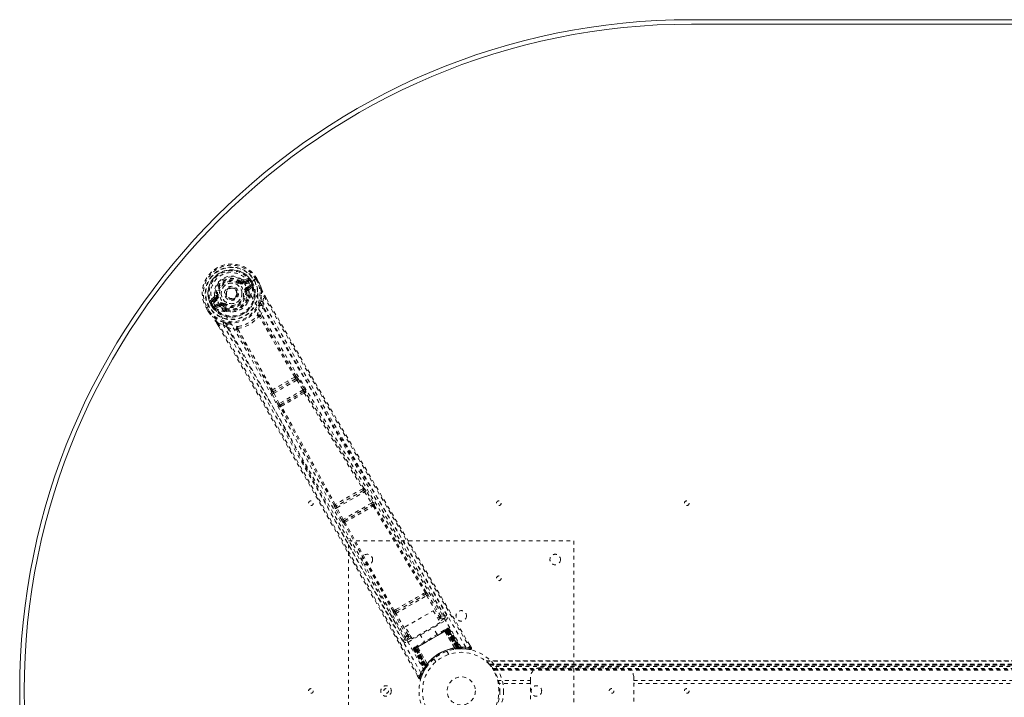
# Model space of a CAD drawing. Header units: inches. Extents: x 13.9 to 73.4, y 20.6 to 56.4.
# Tile 2 of 4: x 13.9 to 40.1, y 38.3 to 56.4. Entities that reach past the tile are written whole.
import ezdxf

# ---------------------------------------------------------------- set-up
doc = ezdxf.new("R2010")
doc.units = ezdxf.units.IN
doc.header["$MEASUREMENT"] = 0
doc.linetypes.add('SLD-Dashed', pattern=[0.075, 0.05, -0.025])
doc.linetypes.add('SLD-Solid', pattern=[0])

msp = doc.modelspace()

# ---------------------------------------------------------------- linework, layer by layer
at = {"color": 7, "linetype": 'SLD-Solid', "lineweight": 15}
for p, q in [((31.761, 56.364), (55.511, 56.364)), ((31.761, 56.246), (55.511, 56.246)), ((55.511, 56.246), (31.761, 56.246))]:
    msp.add_line(p, q, dxfattribs=at)
at = {"color": 7, "linetype": 'SLD-Dashed', "lineweight": 0}
for p, q in [((19.751, 49.375), (19.766, 49.394)), ((19.766, 49.394), (19.773, 49.389)), ((19.839, 49.387), (19.95, 49.427)), ((19.839, 49.387), (19.85, 49.369)), ((19.959, 49.473), (19.844, 49.434)), ((19.95, 49.427), (19.85, 49.369)), ((19.965, 49.401), (19.865, 49.343)), ((19.926, 49.237), (20.038, 49.302)), ((19.941, 49.211), (20.053, 49.276)), ((20.053, 49.276), (19.953, 49.19)), ((20.121, 49.428), (19.991, 49.353)), ((19.991, 49.353), (19.991, 49.353)), ((20.035, 49.377), (20.04, 49.38)), ((20.073, 49.31), (20.035, 49.377)), ((20.075, 49.319), (20.04, 49.38)), ((20.065, 49.395), (20.101, 49.332)), ((20.065, 49.395), (20.065, 49.395)), ((20.08, 49.299), (20.073, 49.31)), ((20.075, 49.319), (20.101, 49.332)), ((20.075, 49.318), (20.08, 49.299)), ((20.086, 49.269), (20.082, 49.255)), ((20.086, 49.269), (20.087, 49.274)), ((20.101, 49.332), (20.101, 49.332)), ((20.126, 49.431), (20.121, 49.428)), ((20.146, 49.443), (20.126, 49.431)), ((20.192, 49.47), (20.146, 49.443)), ((20.228, 49.355), (20.17, 49.456)), ((20.195, 49.472), (20.192, 49.47)), ((20.252, 49.37), (20.194, 49.472)), ((20.195, 49.472), (20.253, 49.37)), ((20.255, 49.366), (20.253, 49.37)), ((19.068, 49.018), (19.127, 49.025)), ((19.127, 49.025), (19.151, 49.028)), ((19.127, 49.016), (19.127, 49.025)), ((19.655, 49.161), (19.659, 49.154)), ((19.659, 49.154), (19.666, 49.14)), ((19.926, 49.127), (19.897, 49.123)), ((19.926, 49.14), (19.926, 49.127)), ((19.953, 49.19), (19.941, 49.211)), ((19.975, 48.989), (19.964, 49.009)), ((19.998, 48.997), (19.987, 49.016)), ((19.993, 49.179), (20.082, 49.255)), ((20.082, 49.255), (20.082, 49.255)), ((20.082, 49.255), (20.082, 49.255)), ((20.357, 48.854), (20.383, 49.002)), ((20.451, 48.94), (20.407, 49.017)), ((20.408, 49.018), (20.452, 48.941)), ((19.05, 48.81), (18.92, 48.734)), ((19.053, 48.978), (18.962, 48.898)), ((19.013, 48.704), (18.977, 48.766)), ((19.007, 48.784), (19.002, 48.781)), ((19.002, 48.781), (19.038, 48.72)), ((19.006, 48.882), (19.097, 48.958)), ((19.107, 48.94), (19.006, 48.882)), ((19.046, 48.717), (19.007, 48.784)), ((19.122, 48.914), (19.021, 48.856)), ((19.071, 48.744), (19.183, 48.808)), ((19.086, 48.718), (19.198, 48.782)), ((19.21, 48.761), (19.086, 48.718)), ((19.097, 48.958), (19.107, 48.94)), ((19.21, 48.761), (19.198, 48.782)), ((19.279, 48.753), (19.267, 48.759)), ((19.296, 48.776), (19.279, 48.753)), ((20.006, 48.969), (20.005, 48.948)), ((20.357, 48.854), (20.362, 48.727)), ((18.848, 48.694), (18.845, 48.692)), ((18.845, 48.692), (18.904, 48.591)), ((18.846, 48.693), (18.905, 48.592)), ((18.895, 48.72), (18.848, 48.694)), ((18.871, 48.706), (18.929, 48.606)), ((18.915, 48.732), (18.895, 48.72)), ((18.904, 48.591), (18.906, 48.587)), ((18.92, 48.734), (18.915, 48.732)), ((19.013, 48.704), (19.038, 48.72)), ((19.013, 48.704), (19.013, 48.704)), ((19.038, 48.72), (19.053, 48.706)), ((19.053, 48.706), (19.046, 48.717)), ((19.07, 48.688), (19.075, 48.686)), ((19.089, 48.681), (19.075, 48.686)), ((19.089, 48.681), (19.2, 48.721)), ((19.355, 48.625), (19.343, 48.644)), ((19.361, 48.661), (19.373, 48.641)), ((19.394, 48.595), (19.375, 48.605)), ((19.132, 48.281), (19.183, 48.193)), ((19.133, 48.281), (19.184, 48.193)), ((19.158, 48.295), (19.299, 48.243)), ((19.407, 48.175), (19.299, 48.243)), ((21.225, 46.8), (20.644, 46.464)), ((20.65, 46.416), (21.264, 46.77)), ((21.224, 46.8), (21.225, 46.8)), ((21.24, 46.863), (21.239, 46.862)), ((21.264, 46.77), (21.429, 46.509)), ((21.301, 46.794), (21.282, 46.822)), ((21.466, 46.532), (21.301, 46.794)), ((20.583, 46.483), (20.582, 46.482)), ((20.611, 46.395), (20.596, 46.426)), ((20.755, 46.122), (20.611, 46.395)), ((20.644, 46.464), (20.644, 46.465)), ((20.794, 46.143), (20.65, 46.416)), ((21.429, 46.509), (20.794, 46.143)), ((20.826, 46.109), (21.442, 46.465)), ((21.442, 46.465), (21.433, 46.455)), ((21.493, 46.44), (21.502, 46.45)), ((20.822, 46.052), (20.809, 46.049)), ((20.839, 46.112), (20.826, 46.109)), ((23.03, 43.825), (22.318, 43.414)), ((22.328, 43.369), (23.064, 43.793)), ((23.029, 43.825), (23.03, 43.825)), ((23.045, 43.888), (23.045, 43.888)), ((23.064, 43.793), (23.249, 43.493)), ((23.287, 43.517), (23.102, 43.817)), ((22.256, 43.433), (22.256, 43.432)), ((22.456, 43.037), (22.289, 43.348)), ((22.318, 43.414), (22.318, 43.415)), ((22.495, 43.058), (22.328, 43.369)), ((23.249, 43.493), (22.495, 43.058)), ((22.524, 43.023), (23.266, 43.451)), ((23.266, 43.451), (23.262, 43.446)), ((23.322, 43.43), (23.326, 43.435)), ((22.53, 43.023), (22.524, 43.023)), ((22.507, 42.963), (22.514, 42.963)), ((22.636, 34.489), (22.636, 42.489)), ((22.636, 42.489), (28.636, 42.489)), ((28.636, 42.489), (28.636, 34.489)), ((25.198, 40.48), (24.784, 41.182)), ((23.898, 40.554), (24.717, 41.026)), ((23.925, 40.62), (24.646, 41.036)), ((24.674, 41.105), (24.631, 41.082)), ((24.646, 41.036), (24.687, 41.06)), ((24.717, 41.026), (25.053, 40.458)), ((25.091, 40.481), (24.755, 41.049)), ((23.893, 40.656), (23.851, 40.631)), ((23.884, 40.596), (23.925, 40.62)), ((24.146, 40.196), (24.891, 40.627)), ((24.891, 40.627), (25.074, 40.31)), ((23.73, 40.573), (24.131, 39.864)), ((24.183, 39.957), (23.859, 40.532)), ((24.222, 39.979), (23.898, 40.554)), ((24.224, 39.792), (25.214, 40.363)), ((25.005, 40.43), (25.053, 40.458)), ((25.027, 40.391), (25.075, 40.419)), ((25.184, 40.416), (25.056, 40.342)), ((25.199, 40.479), (25.198, 40.481)), ((25.203, 40.471), (25.199, 40.479)), ((25.206, 40.461), (25.2, 40.478)), ((24.329, 39.879), (24.146, 40.196)), ((25.074, 40.31), (24.329, 39.879)), ((24.402, 39.62), (25.273, 40.123)), ((25.262, 40.116), (24.413, 39.627)), ((24.429, 39.636), (25.246, 40.108)), ((24.992, 39.994), (24.876, 40.195)), ((25.243, 40.139), (25.185, 40.106)), ((25.224, 40.095), (25.226, 40.096)), ((25.516, 39.627), (25.224, 40.095)), ((25.283, 40.129), (25.226, 40.096)), ((25.226, 40.096), (25.518, 39.627)), ((25.249, 40.109), (25.246, 40.108)), ((25.246, 40.108), (25.517, 39.64)), ((25.251, 40.143), (25.247, 40.141)), ((25.521, 39.64), (25.249, 40.109)), ((25.251, 40.143), (25.259, 40.148)), ((25.262, 40.15), (25.258, 40.148)), ((25.536, 39.641), (25.262, 40.116)), ((25.265, 40.119), (25.541, 39.642)), ((25.269, 40.154), (25.269, 40.154)), ((25.274, 40.156), (25.27, 40.154)), ((25.273, 40.123), (25.55, 39.642)), ((25.556, 39.643), (25.277, 40.125)), ((25.596, 39.628), (25.28, 40.131)), ((25.283, 40.129), (25.595, 39.631)), ((25.311, 40.145), (25.299, 40.138)), ((25.299, 40.138), (25.616, 39.631)), ((25.311, 40.145), (25.632, 39.631)), ((24.13, 39.864), (24.131, 39.863)), ((24.131, 39.863), (24.136, 39.855)), ((24.132, 39.861), (24.143, 39.847)), ((24.31, 39.911), (24.194, 39.844)), ((24.259, 40), (24.222, 39.979)), ((24.282, 39.961), (24.245, 39.94)), ((24.538, 40), (24.654, 39.799)), ((25.199, 40.082), (25.198, 40.08)), ((25.463, 39.63), (25.198, 40.08)), ((25.199, 40.082), (25.465, 39.63)), ((24.376, 39.605), (24.365, 39.598)), ((24.365, 39.598), (24.649, 39.063)), ((24.377, 39.639), (24.374, 39.636)), ((24.376, 39.605), (24.657, 39.077)), ((24.378, 39.639), (24.378, 39.639)), ((24.388, 39.646), (24.384, 39.643)), ((24.384, 39.643), (24.385, 39.641)), ((24.45, 39.648), (24.392, 39.614)), ((24.392, 39.619), (24.67, 39.093)), ((24.392, 39.614), (24.668, 39.096)), ((24.399, 39.652), (24.396, 39.65)), ((24.398, 39.618), (24.677, 39.135)), ((24.68, 39.14), (24.402, 39.62)), ((24.461, 39.688), (24.403, 39.654)), ((24.685, 39.148), (24.41, 39.625)), ((24.413, 39.627), (24.688, 39.151)), ((24.429, 39.636), (24.426, 39.634)), ((24.426, 39.634), (24.697, 39.164)), ((24.699, 39.168), (24.429, 39.636)), ((24.45, 39.648), (24.451, 39.648)), ((24.709, 39.16), (24.45, 39.648)), ((24.451, 39.648), (24.71, 39.162)), ((24.477, 39.663), (24.475, 39.664)), ((24.733, 39.207), (24.475, 39.664)), ((24.477, 39.663), (24.734, 39.209)), ((25.463, 39.63), (25.465, 39.63)), ((25.473, 39.605), (25.476, 39.605)), ((25.518, 39.627), (25.516, 39.627)), ((25.517, 39.64), (25.52, 39.611)), ((25.518, 39.627), (25.595, 39.631)), ((25.524, 39.611), (25.52, 39.611)), ((25.521, 39.64), (25.524, 39.611)), ((25.536, 39.641), (25.539, 39.613)), ((25.539, 39.613), (25.543, 39.613)), ((25.541, 39.642), (25.543, 39.613)), ((25.544, 39.613), (25.546, 39.613)), ((25.546, 39.613), (25.62, 39.617)), ((25.55, 39.642), (25.556, 39.643)), ((25.55, 39.642), (25.552, 39.614)), ((25.558, 39.614), (25.552, 39.614)), ((25.556, 39.643), (25.558, 39.614)), ((25.616, 39.631), (25.632, 39.631)), ((25.641, 39.617), (25.657, 39.617)), ((25.748, 39.607), (25.873, 39.592)), ((25.905, 39.636), (25.862, 39.709)), ((24.909, 39.348), (24.957, 39.264)), ((25.304, 39.464), (25.255, 39.548)), ((24.614, 38.966), (24.672, 39.072)), ((24.649, 39.063), (24.657, 39.077)), ((24.649, 39.035), (24.656, 39.048)), ((24.667, 39.066), (24.707, 39.129)), ((24.668, 39.096), (24.709, 39.16)), ((24.671, 39.105), (24.676, 39.106)), ((24.677, 39.135), (24.68, 39.14)), ((24.7, 39.119), (24.677, 39.135)), ((24.704, 39.124), (24.68, 39.14)), ((24.709, 39.131), (24.685, 39.148)), ((24.711, 39.135), (24.688, 39.151)), ((24.7, 39.119), (24.695, 39.111)), ((24.72, 39.147), (24.697, 39.164)), ((24.723, 39.151), (24.699, 39.168)), ((24.704, 39.124), (24.7, 39.119)), ((24.72, 39.147), (24.704, 39.124)), ((24.707, 39.129), (24.708, 39.13)), ((24.71, 39.162), (24.709, 39.16)), ((24.709, 39.131), (24.711, 39.135)), ((24.733, 39.207), (24.734, 39.209)), ((24.749, 39.185), (24.751, 39.188)), ((60.976, 39.294), (26.295, 39.294)), ((26.297, 39.294), (60.975, 39.294)), ((60.974, 39.294), (26.297, 39.294)), ((26.309, 39.282), (60.963, 39.282)), ((26.379, 39.204), (60.892, 39.204)), ((60.892, 39.204), (26.379, 39.204)), ((60.888, 39.2), (26.383, 39.2)), ((26.386, 39.196), (60.885, 39.196)), ((60.885, 39.196), (26.386, 39.196)), ((60.881, 39.19), (26.391, 39.19)), ((26.398, 39.181), (60.873, 39.181)), ((26.399, 39.18), (60.872, 39.18)), ((60.871, 39.178), (26.4, 39.178)), ((60.869, 39.176), (26.402, 39.176)), ((60.847, 39.145), (26.425, 39.145)), ((26.463, 39.088), (60.808, 39.088)), ((26.479, 39.062), (60.793, 39.062)), ((26.489, 39.045), (60.782, 39.045)), ((27.726, 39.104), (29.976, 39.104)), ((24.466, 38.904), (24.508, 38.83)), ((24.508, 38.829), (24.534, 38.844)), ((24.563, 38.835), (24.61, 38.956)), ((27.476, 38.771), (27.476, 38.854)), ((30.226, 38.854), (30.226, 38.771)), ((26.6, 38.771), (27.476, 38.771)), ((27.476, 38.687), (26.618, 38.687)), ((27.476, 38.771), (27.476, 38.208)), ((30.226, 38.208), (30.226, 38.771)), ((30.226, 38.771), (57.046, 38.771)), ((57.046, 38.687), (30.226, 38.687))]:
    msp.add_line(p, q, dxfattribs=at)
at = {"color": 7, "linetype": 'SLD-Dashed', "lineweight": 0, "flags": 128}
for points in [[(19.137, 48.894), (19.103, 48.965), (19.084, 49.041), (19.084, 49.122), (19.1, 49.201), (19.132, 49.277), (19.178, 49.346), (19.237, 49.405), (19.305, 49.454), (19.382, 49.489), (19.463, 49.51), (19.545, 49.516), (19.627, 49.506), (19.704, 49.48), (19.773, 49.439), (19.831, 49.385), (19.874, 49.32)], [(19.733, 49.351), (19.737, 49.356), (19.74, 49.36), (19.743, 49.364), (19.746, 49.368), (19.748, 49.371), (19.75, 49.373), (19.751, 49.374), (19.751, 49.375)], [(19.865, 49.343), (19.862, 49.348), (19.859, 49.353), (19.856, 49.357), (19.854, 49.361), (19.852, 49.364), (19.851, 49.367), (19.85, 49.368), (19.85, 49.369)], [(25.633, 39.652), (24.835, 41.022), (24.025, 42.384), (23.205, 43.738), (22.38, 45.085), (21.735, 46.141), (21.097, 47.197), (20.474, 48.256), (19.874, 49.32)], [(19.965, 49.401), (19.963, 49.406), (19.96, 49.411), (19.957, 49.415), (19.955, 49.419), (19.953, 49.422), (19.952, 49.425), (19.951, 49.426), (19.95, 49.427)], [(19.994, 49.438), (19.983, 49.417), (19.965, 49.401)], [(25.755, 39.658), (24.955, 41.033), (24.145, 42.4), (23.325, 43.758), (22.501, 45.11), (21.855, 46.169), (21.217, 47.228), (20.594, 48.288), (19.991, 49.353)], [(20.038, 49.302), (20.055, 49.309), (20.073, 49.31)], [(20.053, 49.276), (20.052, 49.277), (20.051, 49.278), (20.05, 49.281), (20.048, 49.284), (20.046, 49.288), (20.043, 49.292), (20.041, 49.297), (20.038, 49.302)], [(20.04, 49.38), (20.043, 49.382), (20.048, 49.385), (20.056, 49.39), (20.065, 49.395)], [(20.075, 49.319), (20.075, 49.318), (20.075, 49.318)], [(20.17, 49.456), (20.176, 49.459), (20.181, 49.462), (20.186, 49.465), (20.19, 49.468), (20.193, 49.47), (20.195, 49.471), (20.196, 49.472), (20.195, 49.472)], [(20.253, 49.37), (20.254, 49.37), (20.253, 49.37), (20.251, 49.369), (20.247, 49.367), (20.243, 49.364), (20.239, 49.362), (20.233, 49.359), (20.228, 49.355)], [(20.255, 49.366), (20.255, 49.366), (20.253, 49.365), (20.25, 49.364), (20.247, 49.363), (20.242, 49.361), (20.238, 49.359), (20.233, 49.357), (20.228, 49.355)], [(20.253, 49.37), (20.29, 49.281), (20.314, 49.208)], [(20.318, 49.198), (20.293, 49.274), (20.255, 49.366)], [(19.18, 49.032), (19.175, 49.031), (19.169, 49.031), (19.164, 49.03), (19.16, 49.029), (19.156, 49.029), (19.153, 49.029), (19.151, 49.028), (19.151, 49.028)], [(19.867, 49.119), (19.873, 49.12), (19.878, 49.121), (19.883, 49.121), (19.888, 49.122), (19.891, 49.122), (19.894, 49.123), (19.896, 49.123), (19.897, 49.123)], [(19.926, 49.237), (19.928, 49.232), (19.931, 49.227), (19.934, 49.223), (19.936, 49.219), (19.938, 49.216), (19.939, 49.213), (19.94, 49.212), (19.941, 49.211)], [(19.981, 49.146), (19.984, 49.167), (19.993, 49.179)], [(19.987, 49.016), (19.989, 49.075), (19.981, 49.146)], [(20.301, 48.867), (20.326, 49.025), (20.318, 49.198)], [(20.318, 49.198), (20.316, 49.204), (20.314, 49.208)], [(20.383, 49.002), (20.388, 49.005), (20.393, 49.008), (20.398, 49.011), (20.402, 49.013), (20.406, 49.016), (20.408, 49.017), (20.408, 49.018), (20.408, 49.018)], [(20.383, 49.002), (20.751, 48.362), (21.142, 47.686), (21.555, 46.974), (21.991, 46.227), (22.393, 45.539), (22.812, 44.823), (22.909, 44.659), (23.006, 44.493), (23.105, 44.326), (23.172, 44.211), (23.238, 44.099), (23.307, 43.982), (23.379, 43.861), (23.609, 43.47), (23.865, 43.035), (24.147, 42.557), (24.326, 42.254), (24.515, 41.934), (24.72, 41.587), (24.911, 41.263), (25.16, 40.841), (25.382, 40.465), (25.575, 40.137), (25.741, 39.855), (25.879, 39.621)], [(19.021, 48.856), (18.999, 48.848), (18.975, 48.85)], [(19.006, 48.882), (19.006, 48.881), (19.007, 48.88), (19.009, 48.877), (19.011, 48.874), (19.013, 48.87), (19.015, 48.866), (19.018, 48.861), (19.021, 48.856)], [(19.046, 48.717), (19.056, 48.732), (19.071, 48.744)], [(24.564, 38.97), (23.773, 40.35), (22.995, 41.736), (22.228, 43.125), (21.469, 44.514), (20.875, 45.603), (20.277, 46.685), (19.671, 47.755), (19.05, 48.81)], [(19.071, 48.744), (19.074, 48.739), (19.076, 48.734), (19.079, 48.729), (19.081, 48.726), (19.083, 48.722), (19.084, 48.72), (19.085, 48.718), (19.086, 48.718)], [(19.122, 48.914), (19.119, 48.919), (19.116, 48.924), (19.114, 48.928), (19.112, 48.932), (19.11, 48.935), (19.108, 48.938), (19.107, 48.939), (19.107, 48.94)], [(23.004, 41.948), (22.305, 43.219), (21.551, 44.607), (20.96, 45.694), (20.364, 46.774), (19.758, 47.842), (19.137, 48.894)], [(19.183, 48.808), (19.186, 48.803), (19.189, 48.799), (19.191, 48.794), (19.193, 48.79), (19.195, 48.787), (19.197, 48.785), (19.198, 48.783), (19.198, 48.782)], [(19.279, 48.753), (19.331, 48.713), (19.38, 48.686)], [(19.314, 48.8), (19.311, 48.796), (19.308, 48.791), (19.305, 48.787), (19.302, 48.783), (19.3, 48.781), (19.298, 48.778), (19.297, 48.777), (19.296, 48.776)], [(19.939, 48.811), (19.969, 48.859), (20.005, 48.948)], [(20.257, 48.723), (20.258, 48.731), (20.262, 48.743)], [(25.252, 40.508), (25.061, 40.832), (24.843, 41.201), (24.604, 41.606), (24.388, 41.971), (24.275, 42.163), (24.162, 42.355), (24.048, 42.546), (23.92, 42.764), (23.79, 42.984), (23.665, 43.197), (23.409, 43.63), (23.171, 44.033), (22.952, 44.406), (22.738, 44.77), (22.489, 45.192), (22.064, 45.917), (21.635, 46.65), (21.194, 47.408), (20.765, 48.147), (20.357, 48.854)], [(20.452, 48.941), (21.769, 46.666), (23.143, 44.32), (24.523, 41.978), (25.905, 39.636)], [(18.845, 48.692), (18.845, 48.692), (18.846, 48.692), (18.848, 48.693), (18.851, 48.695), (18.855, 48.697), (18.86, 48.7), (18.866, 48.703), (18.871, 48.706)], [(18.929, 48.606), (18.924, 48.603), (18.919, 48.6), (18.914, 48.597), (18.91, 48.594), (18.907, 48.593), (18.905, 48.591), (18.904, 48.591), (18.904, 48.591)], [(18.904, 48.591), (18.962, 48.515), (19.014, 48.458)], [(18.906, 48.587), (18.907, 48.588), (18.908, 48.589), (18.911, 48.591), (18.914, 48.593), (18.917, 48.596), (18.921, 48.599), (18.925, 48.602), (18.929, 48.606)], [(18.906, 48.587), (18.96, 48.517), (19.021, 48.449)], [(19.038, 48.72), (19.038, 48.72), (19.038, 48.72)], [(19.235, 48.715), (19.214, 48.723), (19.2, 48.721)], [(19.343, 48.644), (19.291, 48.673), (19.235, 48.715)], [(19.394, 48.595), (19.488, 48.581), (19.545, 48.584)], [(20.297, 48.476), (20.29, 48.484), (20.282, 48.49), (20.273, 48.492), (20.265, 48.491), (20.258, 48.487), (20.253, 48.48), (20.25, 48.471), (20.251, 48.46)], [(20.297, 48.476), (20.338, 48.6), (20.362, 48.727)], [(25.2, 40.478), (23.579, 43.224), (21.963, 45.971), (20.362, 48.727)], [(19.014, 48.458), (19.017, 48.453), (19.021, 48.449)], [(19.316, 48.299), (19.167, 48.355), (19.021, 48.449)], [(19.132, 48.281), (19.132, 48.281), (19.133, 48.281), (19.135, 48.282), (19.138, 48.284), (19.143, 48.286), (19.148, 48.289), (19.153, 48.292), (19.158, 48.295)], [(19.158, 48.295), (19.566, 47.59), (19.99, 46.855), (20.43, 46.089), (20.828, 45.392), (21.084, 44.942), (21.352, 44.471), (21.632, 43.978), (21.909, 43.489), (22.15, 43.064), (22.468, 42.501), (22.807, 41.902), (23.166, 41.267), (23.498, 40.677), (24.534, 38.844)], [(19.299, 48.243), (19.67, 47.602), (20.054, 46.933), (20.453, 46.236), (20.833, 45.57), (21.216, 44.896), (21.599, 44.221), (21.972, 43.564), (22.329, 42.932), (22.661, 42.344), (23.033, 41.685), (23.382, 41.067), (23.725, 40.46), (24.08, 39.831)], [(19.442, 48.27), (19.455, 48.267), (19.463, 48.264)], [(20.265, 48.456), (20.264, 48.457), (20.262, 48.459), (20.258, 48.46), (20.251, 48.46)], [(21.206, 46.849), (20.73, 47.651), (20.265, 48.456)], [(21.239, 46.862), (20.764, 47.664), (20.299, 48.468)], [(19.183, 48.193), (20.489, 45.926), (21.832, 43.565), (23.171, 41.196), (24.508, 38.829)], [(19.407, 48.175), (19.529, 48.132), (19.656, 48.107)], [(19.407, 48.175), (20.992, 45.411), (22.564, 42.637), (24.132, 39.861)], [(19.693, 48.138), (19.684, 48.144), (19.675, 48.146), (19.667, 48.145), (19.659, 48.141), (19.654, 48.135), (19.652, 48.126), (19.653, 48.117), (19.656, 48.107)], [(20.583, 46.483), (20.126, 47.296), (19.662, 48.1)], [(19.693, 48.138), (19.689, 48.132), (19.689, 48.128), (19.689, 48.126), (19.69, 48.124)], [(19.69, 48.124), (20.154, 47.319), (20.611, 46.505)], [(21.264, 46.77), (21.27, 46.774), (21.277, 46.778), (21.283, 46.782), (21.288, 46.786), (21.293, 46.789), (21.297, 46.791), (21.3, 46.793), (21.301, 46.794)], [(20.611, 46.395), (20.616, 46.398), (20.625, 46.402), (20.637, 46.409), (20.65, 46.416)], [(20.65, 46.416), (20.647, 46.424), (20.644, 46.432), (20.641, 46.447), (20.641, 46.458), (20.642, 46.462), (20.643, 46.463), (20.644, 46.464)], [(21.429, 46.509), (21.435, 46.513), (21.442, 46.517), (21.448, 46.521), (21.453, 46.524), (21.458, 46.527), (21.462, 46.53), (21.465, 46.531), (21.466, 46.532)], [(21.429, 46.509), (21.433, 46.502), (21.437, 46.494), (21.443, 46.481), (21.444, 46.471), (21.442, 46.465)], [(21.46, 46.426), (22.235, 45.151), (23.014, 43.873)], [(23.045, 43.888), (22.267, 45.165), (21.493, 46.44)], [(20.755, 46.122), (20.757, 46.123), (20.76, 46.124), (20.764, 46.126), (20.769, 46.129), (20.774, 46.132), (20.781, 46.135), (20.787, 46.139), (20.794, 46.143)], [(20.826, 46.109), (20.819, 46.11), (20.811, 46.116), (20.803, 46.128), (20.798, 46.135), (20.794, 46.143)], [(22.256, 43.433), (21.539, 44.745), (20.822, 46.052)], [(22.284, 43.452), (21.567, 44.766), (20.85, 46.074)], [(23.064, 43.793), (23.071, 43.797), (23.077, 43.802), (23.084, 43.805), (23.089, 43.809), (23.094, 43.812), (23.098, 43.814), (23.1, 43.816), (23.102, 43.817)], [(23.102, 43.817), (23.083, 43.845), (23.082, 43.846)], [(23.249, 43.493), (23.256, 43.498), (23.263, 43.502), (23.269, 43.506), (23.275, 43.509), (23.28, 43.512), (23.283, 43.514), (23.286, 43.516), (23.287, 43.517)], [(22.27, 43.418), (22.267, 43.419), (22.256, 43.433)], [(22.289, 43.348), (22.274, 43.378), (22.273, 43.379)], [(22.289, 43.348), (22.291, 43.348), (22.293, 43.35), (22.297, 43.352), (22.302, 43.355), (22.308, 43.358), (22.314, 43.361), (22.321, 43.365), (22.328, 43.369)], [(23.292, 43.415), (23.986, 42.263), (24.674, 41.105)], [(24.703, 41.121), (24.016, 42.278), (23.322, 43.43)], [(22.456, 43.037), (22.458, 43.038), (22.46, 43.039), (22.464, 43.041), (22.469, 43.044), (22.475, 43.047), (22.481, 43.05), (22.488, 43.054), (22.495, 43.058)], [(23.851, 40.631), (23.193, 41.805), (22.542, 42.982)], [(23.823, 40.613), (23.165, 41.787), (22.514, 42.963)], [(23.893, 40.656), (24.076, 40.761), (24.262, 40.869), (24.448, 40.976), (24.631, 41.082)], [(23.925, 40.62), (24.102, 40.722), (24.28, 40.825), (24.464, 40.931), (24.646, 41.036)], [(24.717, 41.026), (24.73, 41.034), (24.743, 41.041), (24.751, 41.047), (24.755, 41.049)], [(23.884, 40.596), (23.868, 40.591), (23.855, 40.592)], [(23.859, 40.532), (23.863, 40.534), (23.872, 40.539), (23.885, 40.546), (23.898, 40.554)], [(25.053, 40.458), (25.067, 40.466), (25.079, 40.473), (25.087, 40.478), (25.091, 40.481)], [(25.075, 40.419), (25.075, 40.42), (25.073, 40.422), (25.071, 40.426), (25.068, 40.431), (25.065, 40.437), (25.061, 40.443), (25.057, 40.451), (25.053, 40.458)], [(25.075, 40.419), (25.149, 40.429), (25.184, 40.416)], [(25.2, 40.478), (25.165, 40.491), (25.091, 40.481)], [(25.214, 40.363), (25.203, 40.383), (25.193, 40.4), (25.186, 40.411), (25.184, 40.416)], [(25.183, 40.105), (25.005, 40.001), (24.823, 39.897), (24.642, 39.792), (24.463, 39.689)], [(25.199, 40.082), (25.205, 40.101), (25.206, 40.106)], [(25.224, 40.095), (25.217, 40.102), (25.206, 40.106)], [(25.244, 40.139), (25.243, 40.139), (25.242, 40.138)], [(25.249, 40.109), (25.256, 40.113), (25.263, 40.117), (25.269, 40.121), (25.274, 40.124), (25.279, 40.126), (25.282, 40.128), (25.283, 40.129), (25.283, 40.129)], [(25.257, 40.147), (25.257, 40.147), (25.256, 40.146), (25.254, 40.145), (25.252, 40.142)], [(25.299, 40.138), (25.296, 40.136), (25.289, 40.132), (25.278, 40.126), (25.265, 40.119)], [(25.277, 40.125), (25.29, 40.133), (25.301, 40.139), (25.308, 40.143), (25.311, 40.145)], [(25.284, 40.129), (25.279, 40.134), (25.278, 40.135)], [(24.183, 39.957), (24.138, 39.897), (24.132, 39.864)], [(24.183, 39.957), (24.187, 39.959), (24.196, 39.964), (24.208, 39.971), (24.222, 39.979)], [(24.194, 39.844), (24.199, 39.88), (24.245, 39.94)], [(24.194, 39.844), (24.196, 39.839), (24.203, 39.828), (24.212, 39.811), (24.224, 39.792)], [(24.245, 39.94), (24.244, 39.941), (24.243, 39.943), (24.241, 39.947), (24.238, 39.951), (24.235, 39.957), (24.231, 39.964), (24.227, 39.971), (24.222, 39.979)], [(25.198, 40.08), (25.019, 39.976), (24.838, 39.872), (24.656, 39.767), (24.477, 39.663)], [(24.365, 39.598), (24.367, 39.6), (24.374, 39.604), (24.385, 39.61), (24.398, 39.618)], [(24.41, 39.625), (24.397, 39.617), (24.387, 39.611), (24.379, 39.607), (24.376, 39.605)], [(24.396, 39.65), (24.393, 39.648), (24.39, 39.647), (24.388, 39.646), (24.388, 39.645)], [(24.397, 39.648), (24.393, 39.647), (24.391, 39.646), (24.389, 39.646), (24.389, 39.646)], [(24.392, 39.614), (24.392, 39.614), (24.394, 39.615), (24.397, 39.617), (24.401, 39.619), (24.406, 39.622), (24.412, 39.626), (24.419, 39.63), (24.426, 39.634)], [(24.45, 39.67), (24.449, 39.658), (24.451, 39.648)], [(24.475, 39.664), (24.455, 39.668), (24.45, 39.67)], [(25.482, 39.605), (25.668, 39.616), (25.71, 39.611)], [(25.602, 39.616), (25.594, 39.616), (25.558, 39.614)], [(25.6, 39.625), (25.596, 39.629), (25.595, 39.631)], [(25.646, 39.619), (25.635, 39.625), (25.624, 39.635)], [(25.635, 39.625), (25.631, 39.63), (25.63, 39.631)], [(25.873, 39.595), (25.881, 39.595), (25.89, 39.597), (25.897, 39.6), (25.903, 39.606), (25.907, 39.612), (25.909, 39.619), (25.909, 39.627), (25.906, 39.634)], [(25.879, 39.621), (25.877, 39.61), (25.875, 39.6), (25.874, 39.594), (25.873, 39.592)], [(25.905, 39.636), (25.905, 39.636), (25.903, 39.635), (25.898, 39.631), (25.889, 39.627), (25.884, 39.624), (25.879, 39.621)], [(24.51, 38.831), (24.516, 38.825), (24.523, 38.82), (24.53, 38.817), (24.538, 38.816), (24.546, 38.817), (24.553, 38.821), (24.558, 38.826), (24.561, 38.833)]]:
    msp.add_lwpolyline(points, dxfattribs=at)
at = {"color": 7, "linetype": 'SLD-Dashed', "lineweight": 0}
for centre, radius in [((19.524, 49.076), 0.7), ((19.524, 49.076), 0.69), ((19.524, 49.076), 0.623), ((19.524, 49.076), 0.32), ((19.524, 49.076), 0.275), ((19.524, 49.076), 0.188), ((19.524, 49.076), 0.157), ((19.524, 49.076), 0.142), ((19.524, 49.076), 0.14), ((19.524, 49.076), 0.138), ((21.636, 43.489), 0.0625), ((26.636, 43.489), 0.0625), ((31.636, 43.489), 0.0625), ((23.136, 41.989), 0.141), ((28.136, 41.989), 0.14), ((26.636, 41.489), 0.0625), ((25.636, 40.489), 0.14), ((25.636, 38.489), 1.125), ((25.636, 38.489), 1.03), ((25.636, 38.489), 0.375), ((21.636, 38.489), 0.0625), ((23.636, 38.489), 0.14), ((23.636, 38.489), 0.0625), ((27.636, 38.489), 0.14), ((29.636, 38.489), 0.0625), ((31.636, 38.489), 0.0625)]:
    msp.add_circle(centre, radius, dxfattribs=at)
at = {"color": 7, "linetype": 'SLD-Solid', "lineweight": 15}
for radius in [17.875, 17.757, 17.757]:
    msp.add_arc((31.761, 38.489), radius, 90, 270, dxfattribs=at)
at = {"color": 7, "linetype": 'SLD-Dashed', "lineweight": 0}
for centre, radius, start, end in [((19.524, 49.076), 0.78, 30, 209.4852), ((19.524, 49.076), 0.78, 30.5288, 209.4712), ((19.524, 49.076), 0.75, 30.4562, 209.5438), ((19.524, 49.076), 0.629, 30.5444, 209.4557), ((19.524, 49.076), 0.599, 30.5443, 209.4557), ((19.517, 49.087), 0.543, 29.366, 210.6339), ((19.524, 49.076), 0.459, 52.774, 187.226), ((19.524, 49.076), 0.787, 218.3239, 21.6761), ((19.524, 49.076), 0.758, 218.3239, 21.6761), ((19.524, 49.076), 0.632, 216.0641, 23.9358), ((19.524, 49.076), 0.602, 216.2697, 23.7303), ((19.524, 49.076), 0.4, 52.774, 187.226), ((19.524, 49.076), 0.376, 52.774, 187.226), ((19.524, 49.076), 0.346, 52.774, 187.2261), ((19.524, 49.076), 0.275, 0.0002, 179.9998), ((19.805, 49.446), 0.119, 232.7751, 299.9994), ((19.805, 49.446), 0.089, 232.774, 300), ((18.663, 50.269), 1.407, 321.5672, 323.9828), ((19.809, 49.451), 0.0714, 240.3148, 295.2472), ((19.829, 49.478), 0.0455, 232.5334, 288.6421), ((19.824, 49.412), 0.0301, 301.457, 47.6178), ((19.998, 49.104), 0.249, 91.7055, 119.8614), ((19.936, 49.453), 0.0299, 298.049, 42.1081), ((19.831, 49.312), 0.206, 37.6589, 51.659), ((19.524, 49.076), 0.593, 30.5524, 37.6091), ((19.597, 49.222), 0.491, 326.1266, 5.5131), ((20.068, 49.25), 0.0305, 53.8287, 120.9589), ((19.973, 49.255), 0.115, 9.6993, 22.2749), ((19.023, 49.012), 0.0455, 311.3429, 7.4818), ((19.056, 49.016), 0.0715, 304.7768, 359.7615), ((19.062, 49.017), 0.089, 300, 7.226), ((19.062, 49.017), 0.119, 300, 7.225), ((19.524, 49.076), 0.275, 180.0001, 359.9999), ((19.524, 49.076), 0.376, 232.774, 7.226), ((19.524, 49.076), 0.346, 232.774, 7.2261), ((19.518, 49.085), 0.453, 249.7482, 350.251), ((19.527, 49.07), 0.411, 249.0118, 350.9884), ((19.985, 49.134), 0.119, 119.9995, 187.2256), ((19.985, 49.134), 0.089, 120, 187.226), ((19.983, 49.142), 0.0565, 121.9567, 181.5679), ((19.957, 49.126), 0.031, 40.1663, 178.1949), ((19.469, 49.04), 0.465, 355.8373, 10.796), ((19.962, 48.998), 0.0305, 35.6314, 166.067), ((19.952, 48.974), 0.0371, 70.1668, 120.729), ((19.967, 49.164), 0.0299, 31.0031, 118.9467), ((19.991, 48.966), 0.0504, 94.2206, 121.7544), ((20.002, 48.946), 0.0506, 94.3204, 121.7505), ((19.643, 49.255), 0.44, 323.9349, 359.9017), ((19.962, 48.971), 0.0444, 357.4037, 34.9867), ((21.434, 49.643), 1.202, 201.1862, 211.3433), ((23.837, 50.258), 3.675, 196.7613, 199.9891), ((18.99, 48.907), 0.0299, 197.887, 301.9555), ((19.165, 48.928), 0.206, 188.3388, 202.3418), ((19.524, 49.076), 0.593, 202.3909, 209.4476), ((18.562, 49.53), 0.869, 298.48, 300.4352), ((19.257, 48.685), 0.242, 119.7366, 148.8246), ((19.082, 48.984), 0.0301, 192.3461, 298.5785), ((19.242, 48.705), 0.119, 52.7735, 120), ((19.226, 48.735), 0.0299, 121.0484, 209.0033), ((19.242, 48.705), 0.089, 52.774, 120), ((19.237, 48.711), 0.0567, 58.2309, 117.9772), ((19.264, 48.726), 0.031, 61.5947, 200.0498), ((19.505, 49.108), 0.494, 256.9721, 343.0278), ((19.524, 49.076), 0.157, 275.1542, 320.0596), ((19.533, 49.06), 0.476, 271.472, 328.527), ((19.947, 48.974), 0.0326, 342.181, 28.3496), ((19.973, 48.924), 0.0404, 37.3041, 82.7767), ((20.311, 48.694), 0.0608, 32.3815, 151.9716), ((18.176, 49.459), 2.206, 341.0605, 344.4306), ((20.181, 48.235), 0.644, 74.0887, 79.2602), ((18.929, 48.606), 0.03, 210.2178, 215.2738), ((19.121, 48.755), 0.0844, 215.4052, 232.6137), ((19.101, 48.691), 0.0306, 119.0396, 186.1641), ((19.362, 49.092), 0.497, 234.814, 273.6305), ((19.308, 49.062), 0.439, 240.0683, 276.087), ((19.371, 48.657), 0.0305, 73.9313, 204.3717), ((19.385, 48.616), 0.0505, 118.2686, 145.7533), ((19.397, 48.597), 0.0506, 118.242, 145.6866), ((19.395, 48.644), 0.0444, 205.0202, 242.6859), ((19.398, 48.654), 0.0371, 119.2747, 169.834), ((19.401, 48.659), 0.0326, 211.6485, 257.8226), ((19.431, 48.611), 0.0404, 157.237, 202.6769), ((19.553, 49.024), 0.844, 279.7729, 320.2273), ((19.373, 48.801), 0.887, 339.1303, 354.9707), ((20.246, 48.443), 0.0608, 33.6675, 136.5431), ((20.193, 48.406), 0.0786, 43.3238, 83.7387), ((20.311, 48.476), 0.0143, 177.5556, 213.3396), ((18.078, 47.705), 1.201, 28.6557, 38.8149), ((16.343, 45.931), 3.676, 40.0106, 43.238), ((19.922, 48.087), 0.642, 160.7339, 165.9184), ((19.865, 50.434), 2.205, 255.5689, 258.9411), ((19.461, 48.204), 0.0608, 88.0306, 207.6178), ((19.837, 49.069), 0.887, 245.0291, 260.8697), ((19.517, 49.088), 0.965, 280.5262, 319.4746), ((20.307, 48.389), 0.0794, 96.051, 122.512), ((19.711, 48.133), 0.0608, 103.4575, 206.3324), ((19.65, 48.094), 0.0143, 26.6595, 62.432), ((19.727, 48.053), 0.0795, 117.4956, 143.9434), ((19.769, 48.161), 0.0786, 156.2656, 196.6689), ((37.277, 18.326), 32.739, 119.3992, 120.6007), ((37.615, 17.74), 33.363, 119.4249, 120.575), ((21.255, 46.776), 0.0879, 100.2447, 123.9531), ((21.137, 46.795), 0.0873, 3.1924, 38.1879), ((21.201, 46.838), 0.0451, 301.0511, 32.1443), ((21.202, 46.839), 0.0451, 301.0455, 32.1398), ((21.212, 46.743), 0.0587, 27.8284, 76.6393), ((21.2, 46.779), 0.0933, 27.5367, 64.1315), ((20.622, 46.504), 0.0451, 207.8602, 298.9554), ((20.675, 46.476), 0.0933, 175.8695, 212.4657), ((20.65, 46.426), 0.089, 116.181, 139.6174), ((20.623, 46.504), 0.0451, 207.8504, 298.9532), ((20.692, 46.538), 0.0872, 201.8029, 236.8132), ((4.699, 74.753), 32.876, 299.4017, 300.5982), ((2.637, 78.324), 37.038, 299.4554, 300.5444), ((21.455, 46.415), 0.0451, 32.5995, 119.1054), ((21.404, 46.401), 0.0612, 23.9359, 61.5372), ((21.464, 46.425), 0.0451, 32.4879, 119.1372), ((21.511, 46.35), 0.092, 101.4665, 123.9897), ((21.339, 46.428), 0.165, 7.629, 39.41), ((20.91, 46.18), 0.165, 200.5944, 232.3668), ((20.849, 46.07), 0.0451, 120.8625, 207.511), ((20.862, 46.073), 0.0451, 120.891, 207.4035), ((20.891, 45.991), 0.0918, 116.0233, 138.5485), ((20.899, 46.11), 0.0607, 178.2947, 216.2268), ((39.432, 14.594), 33.569, 119.2813, 120.7188), ((39.352, 14.732), 33.36, 119.2946, 120.7054), ((23.082, 43.77), 0.123, 107.6582, 123.66), ((22.96, 43.829), 0.0697, 356.9352, 39.0885), ((23.006, 43.864), 0.0451, 300.6377, 31.6288), ((23.007, 43.864), 0.0451, 300.6317, 31.6303), ((23.007, 43.767), 0.0626, 24.4839, 68.4551), ((22.978, 43.791), 0.118, 27.9857, 55.3683), ((23.111, 43.383), 0.222, 13.6385, 37.1197), ((22.34, 43.34), 0.125, 116.4399, 132.2413), ((22.295, 43.454), 0.0451, 208.3731, 299.3677), ((22.373, 43.442), 0.118, 184.6392, 212.0191), ((22.296, 43.452), 0.0433, 232.7781, 300.2184), ((22.349, 43.477), 0.0697, 200.9123, 243.0677), ((22.379, 43.405), 0.0626, 171.547, 215.5136), ((6.382, 71.837), 33.03, 299.2676, 300.7324), ((4.851, 74.49), 36.134, 299.3135, 300.6865), ((23.205, 43.452), 0.0601, 358.5936, 43.1019), ((23.284, 43.406), 0.0451, 31.9694, 119.4229), ((23.239, 43.393), 0.057, 22.6078, 66.4859), ((23.288, 43.411), 0.0451, 31.9405, 119.4437), ((23.366, 43.302), 0.136, 108.862, 123.283), ((22.66, 43.123), 0.222, 202.8805, 226.3613), ((22.553, 43.075), 0.0601, 196.897, 241.402), ((22.547, 42.984), 0.0451, 120.5592, 208.0585), ((22.553, 42.984), 0.0451, 120.5783, 208.0299), ((22.603, 42.861), 0.136, 116.7387, 131.1086), ((22.587, 43.017), 0.0567, 173.3813, 217.526), ((158.806, 116.842), 155.084, 208.89692, 210.0972), ((24.581, 41.04), 0.0652, 356.4256, 39.4458), ((24.808, 40.886), 0.258, 114.2185, 121.5616), ((24.612, 41.062), 0.075, 358.0101, 34.8035), ((24.663, 41.099), 0.0456, 301.9289, 28.9977), ((24.646, 40.994), 0.0772, 24.5322, 58.3888), ((24.498, 40.916), 0.289, 27.3511, 45.0221), ((23.974, 40.404), 0.258, 118.4462, 125.774), ((23.858, 40.63), 0.0384, 207.0802, 265.3625), ((24.103, 40.688), 0.289, 194.9824, 212.6475), ((23.92, 40.663), 0.0756, 205.3467, 241.8399), ((23.954, 40.679), 0.0652, 200.5429, 243.5472), ((23.961, 40.598), 0.0773, 181.6231, 215.4588), ((25.052, 40.458), 0.0451, 300.4268, 30.3558), ((25.161, 40.455), 0.045, 300.0189, 7.9886), ((23.78, 42.972), 2.87, 299.6422, 300.84), ((25.162, 40.454), 0.105, 299.9137, 30.639), ((25.196, 40.082), 0.0265, 68.3657, 119.3854), ((25.2, 40.08), 0.0299, 31.7987, 119.8124), ((24.859, 39.892), 0.443, 29.0863, 32.8322), ((24.864, 39.895), 0.441, 29.0762, 32.8424), ((25.258, 40.113), 0.03, 31.9301, 119.9375), ((24.894, 39.912), 0.421, 29.037, 32.9768), ((24.897, 39.914), 0.421, 29.0372, 32.9763), ((25.274, 40.121), 0.0315, 87.9463, 120.6855), ((24.913, 39.923), 0.412, 29.02, 33.0474), ((25.191, 40.235), 0.112, 310.0686, 314.018), ((24.56, 39.715), 0.827, 29.7756, 31.631), ((25.285, 40.129), 0.03, 31.9947, 119.9954), ((25.274, 40.122), 0.03, 31.9858, 96.5576), ((25.285, 40.128), 0.0305, 32.3671, 99.3681), ((22.688, 42.326), 2.857, 299.1578, 300.3612), ((24.171, 39.882), 0.105, 209.3638, 300.0832), ((24.171, 39.883), 0.045, 232.0115, 299.9784), ((24.223, 39.979), 0.0451, 209.6171, 299.5741), ((24.391, 39.612), 0.03, 120.0102, 207.9983), ((24.392, 39.613), 0.0305, 140.7226, 207.6356), ((24.403, 39.619), 0.03, 143.4885, 208.0309), ((24.404, 39.618), 0.0315, 119.3022, 152.3675), ((24.345, 39.754), 0.119, 285.9013, 289.56), ((24.418, 39.628), 0.03, 120.0687, 208.0648), ((24.752, 39.83), 0.408, 206.9262, 210.9938), ((24.425, 39.626), 0.0353, 111.8135, 200.6776), ((25.148, 40.055), 0.854, 208.4253, 210.2204), ((24.777, 39.845), 0.424, 207.0452, 210.9589), ((24.807, 39.862), 0.444, 207.1718, 210.9082), ((24.808, 39.863), 0.442, 207.1674, 210.923), ((24.476, 39.662), 0.0299, 120.1876, 208.2058), ((24.477, 39.666), 0.0266, 120.7865, 171.4574), ((25.636, 38.489), 1.158, 77.8714, 162.1368), ((25.652, 38.462), 1.19, 90.8801, 149.12), ((25.636, 38.489), 1.128, 90.4734, 149.5266), ((25.635, 38.49), 1.155, 94.2141, 145.7859), ((25.635, 38.49), 1.155, 94.9104, 145.0897), ((25.635, 38.49), 1.155, 95.8864, 144.1136), ((25.617, 38.521), 1.12, 97.9257, 142.0744), ((25.497, 39.63), 0.0345, 178.9534, 225.1675), ((25.496, 39.629), 0.0311, 178.3174, 229.6507), ((25.45, 38.898), 0.732, 84.7551, 88.7678), ((25.542, 39.643), 0.0297, 211.482, 274.549), ((25.543, 39.643), 0.0297, 211.4757, 274.476), ((25.459, 38.83), 0.812, 80.3661, 85.6165), ((25.636, 38.49), 1.127, 90.7805, 95.7093), ((25.463, 38.837), 0.809, 79.0854, 84.46), ((25.462, 38.811), 0.837, 78.2585, 83.5264), ((25.638, 38.465), 1.154, 89.9245, 93.9569), ((25.635, 38.654), 0.963, 89.6258, 92.5174), ((25.62, 39.647), 0.0299, 211.8075, 270.7468), ((25.62, 39.647), 0.03, 226.8612, 271.2526), ((25.642, 39.647), 0.0299, 211.9078, 269.6971), ((25.656, 39.687), 0.0707, 241.4569, 268.8951), ((25.592, 39.642), 0.0429, 324.1631, 12.9951), ((25.636, 38.489), 1.127, 85.3424, 90.4735), ((25.657, 39.647), 0.03, 211.9876, 268.9199), ((25.765, 38.293), 1.365, 90.4176, 95.5481), ((25.636, 38.497), 1.12, 88.9241, 89.8098), ((25.729, 39.643), 0.03, 265.9228, 29.7404), ((25.637, 38.496), 1.12, 77.896, 85.3624), ((25.658, 38.462), 1.2, 78.1038, 85.3372), ((25.879, 39.621), 0.03, 257.8487, 30.5259), ((25.741, 38.279), 1.365, 144.4502, 149.5827), ((25.636, 38.489), 1.128, 149.5282, 154.6576), ((24.66, 39.104), 0.0429, 227.0145, 275.8227), ((25.449, 38.799), 0.843, 156.4916, 161.724), ((24.623, 39.049), 0.03, 331.0823, 28.0148), ((24.588, 39.202), 0.137, 299.4076, 323.5139), ((24.63, 39.063), 0.0299, 330.2962, 28.1056), ((25.383, 38.635), 0.836, 148.7934, 150.351), ((25.418, 38.814), 0.805, 155.5275, 160.9255), ((24.641, 39.082), 0.0299, 329.2524, 28.1964), ((25.441, 38.808), 0.825, 154.423, 159.5935), ((24.625, 39.201), 0.109, 301.2459, 330.4804), ((24.683, 39.146), 0.0297, 325.5269, 28.5208), ((24.684, 39.147), 0.0297, 325.4509, 28.5254), ((25.414, 38.646), 0.856, 143.5428, 145.4968), ((25.376, 38.854), 0.733, 151.2412, 155.2424), ((24.718, 39.18), 0.031, 10.2246, 61.6911), ((24.717, 39.179), 0.0345, 14.8382, 61.038), ((25.536, 38.512), 1.092, 37.6145, 45.7627), ((25.509, 38.488), 1.127, 37.9245, 39.4622), ((25.507, 38.486), 1.13, 35.6751, 37.9185), ((25.511, 38.489), 1.125, 329.3836, 30.6164), ((27.726, 38.854), 0.25, 90, 180), ((29.976, 38.854), 0.25, 0, 90), ((25.654, 38.454), 1.206, 154.6799, 161.873), ((24.534, 38.844), 0.03, 209.4693, 342.1526), ((24.567, 38.898), 0.0638, 238.615, 265.7914), ((25.629, 38.492), 1.12, 154.6373, 162.102), ((24.59, 38.985), 0.03, 210.2603, 334.0764)]:
    msp.add_arc(centre, radius, start, end, dxfattribs=at)

doc.saveas('drawing.dxf')
